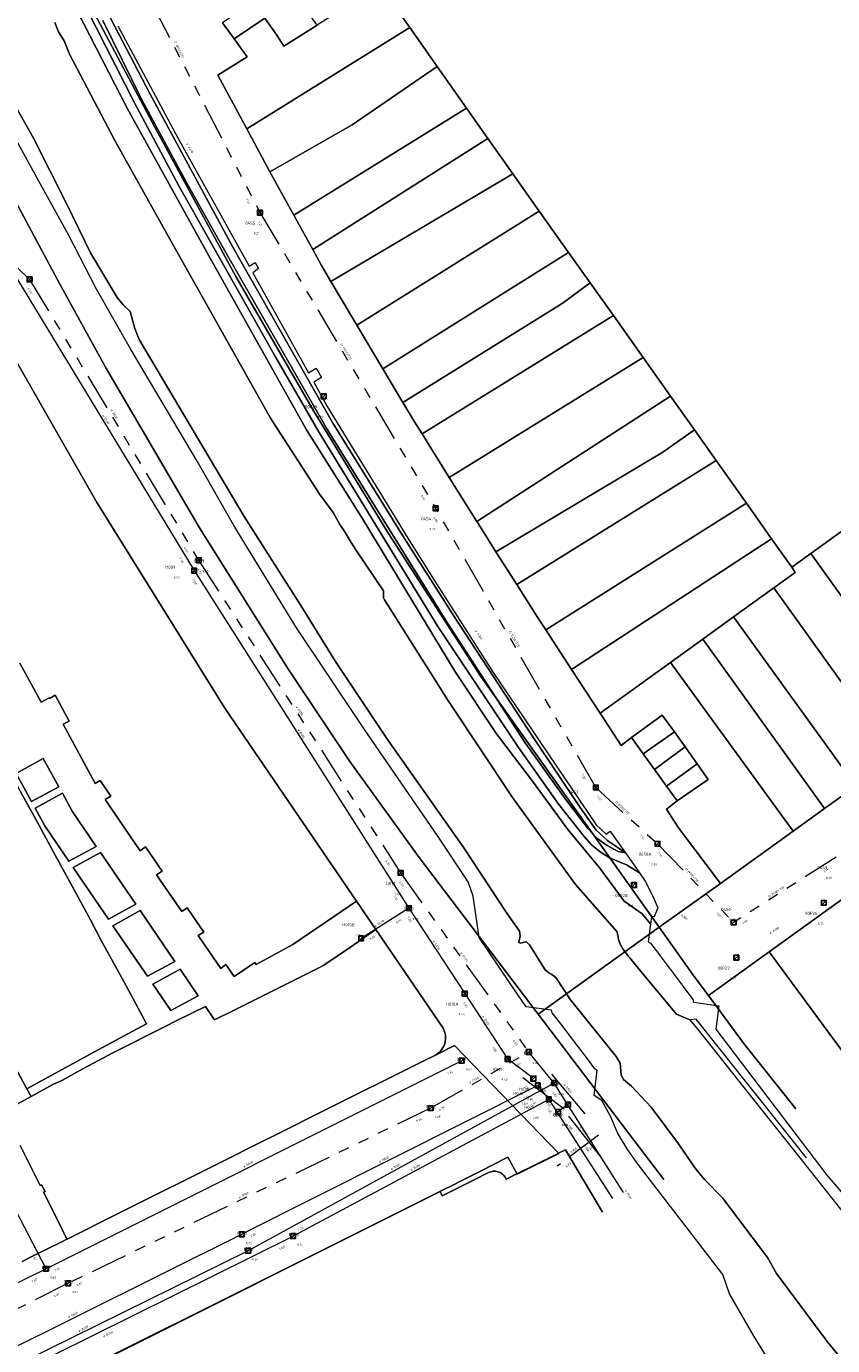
# Model space of a CAD drawing. Header units: metres. Extents: x 163628 to 167855, y 402678 to 405435.
# Tile 214 of 256: x 165306 to 165438, y 403200 to 403415. Entities that reach past the tile are written whole.
import ezdxf

# ---------------------------------------------------------------- set-up
doc = ezdxf.new("R2010")
doc.units = ezdxf.units.M
doc.linetypes.add('X-CA190022.004-UO-WHM_Riolering gemeente_NLCS_v0.2$0$RI-GWA', pattern=[18.45, 6, -1.8, 1.75, -1.8, 1.75, -1.8, 1.75, -1.8])
doc.layers.get('0').update_dxf_attribs({"lineweight": 25})
for name, color, linetype, lineweight in [('X-CA190022.004-UO-BGT_Ondergrond$0$GE_317_WGDVoetpad_Vlak_GEM', 253, 'Continuous', 9), ('X-CA190022.004-UO-BGT_Ondergrond$0$GE_366_OWGBerm_groenvoorziening_Vlak_GEM', 253, 'Continuous', 9), ('X-CA190022.004-UO-BGT_Ondergrond$0$GE_367_OWGBerm_groenvoorziening_grasenk_GEM', 253, 'Continuous', 9), ('X-CA190022.004-UO-BGT_Ondergrond$0$GE_504_WTDWaterloop_sloot_Vlak_GEM', 253, 'Continuous', 9), ('X-CA190022.004-UO-BGT_Ondergrond$0$GE_541_OWTOever_slootkant_Vlak_GEM', 253, 'Continuous', 9), ('X-CA190022.004-UO-KAD_Percelen$0$B-WE-KG-GRENS_PERCEEL-GV', 150, 'Continuous', 9), ('X-CA190022.004-UO-WHM_Riolering gemeente_NLCS_v0.2$0$B-WE-RI-BOB-T18', 214, 'Continuous', 15), ('X-CA190022.004-UO-WHM_Riolering gemeente_NLCS_v0.2$0$B-WE-RI-DIAMETER-T18', 214, 'Continuous', 15), ('X-CA190022.004-UO-WHM_Riolering gemeente_NLCS_v0.2$0$B-WE-RI-GWA_TRANSPORTLEIDING-G', 214, 'X-CA190022.004-UO-WHM_Riolering gemeente_NLCS_v0.2$0$RI-GWA', 15), ('X-CA190022.004-UO-WHM_Riolering gemeente_NLCS_v0.2$0$B-WE-RI-HWA_TRANSPORTLEIDING-G', 214, 'X-CA190022.004-UO-WHM_Riolering gemeente_NLCS_v0.2$0$1-200 HEMELWATER', 15), ('X-CA190022.004-UO-WHM_Riolering gemeente_NLCS_v0.2$0$B-WE-RI-PUT-S', 214, 'Continuous', 15), ('X-CA190022.004-UO-WHM_Riolering gemeente_NLCS_v0.2$0$B-WE-RI-PUTDEKSELHOOGTE-T18', 214, 'Continuous', 15), ('X-CA190022.004-UO-WHM_Riolering gemeente_NLCS_v0.2$0$B-WE-RI-PUTNUMMER-T25', 214, 'Continuous', 15), ('X-CA190022.004-UO-WHM_Riolering gemeente_NLCS_v0.2$0$B-WE-RI-VWA_TRANSPORTLEIDING-G', 214, 'X-CA190022.004-UO-WHM_Riolering gemeente_NLCS_v0.2$0$1-200 VUILWATER', 15)]:
    doc.layers.add(name, color=color, linetype=linetype, lineweight=lineweight)
doc.styles.add('X-CA190022.004-UO-WHM_Riolering gemeente_NLCS_v0.2$0$NLCS-ISO', font='NLCS-ISO.ttf')
doc.styles.add('X-CA190022.004-UO-WHM_Riolering gemeente_NLCS_v0.2$0$NLCS-ISO-M200-T18', font='NLCS-ISO.ttf', dxfattribs={"height": 0.36})
doc.styles.add('X-CA190022.004-UO-WHM_Riolering gemeente_NLCS_v0.2$0$NLCS-ISO-M200-T25', font='NLCS-ISO.ttf', dxfattribs={"height": 0.5})
doc.linetypes.add('X-CA190022.004-UO-WHM_Riolering gemeente_NLCS_v0.2$0$1-200 HEMELWATER', pattern='A,1.5,-0.6,["HWA",X-CA190022.004-UO-WHM_Riolering gemeente_NLCS_v0.2$0$NLCS-ISO,S=0.24,R=0,X=-0.5,Y=-0.12],-0.3', length=2.4)
doc.linetypes.add('X-CA190022.004-UO-WHM_Riolering gemeente_NLCS_v0.2$0$1-200 VUILWATER', pattern='A,1.5,-0.6,["DWA",X-CA190022.004-UO-WHM_Riolering gemeente_NLCS_v0.2$0$NLCS-ISO,S=0.24,R=0,X=-0.5,Y=-0.12],-0.3', length=2.4)

# ---------------------------------------------------------------- blocks, each defined once
blk = doc.blocks.new('X-CA190022.004-UO-WHM_Riolering gemeente_NLCS_v0.2$0$B-SRI-PUT_BETON-SO')
blk.add_line((-1.4, -1.4), (1.4, 1.4))
at = {"lineweight": -3, "flags": 128}
blk.add_lwpolyline([(2, -2), (2, 2), (-2, 2), (-2, -2)], close=True, dxfattribs=at)
at = {"lineweight": -3}
blk.add_circle((0, 0), 2, dxfattribs=at)

msp = doc.modelspace()

# ---------------------------------------------------------------- linework, layer by layer
at = {"layer": 'X-CA190022.004-UO-BGT_Ondergrond$0$GE_317_WGDVoetpad_Vlak_GEM', "flags": 128}
msp.add_lwpolyline([(165318.633, 403415.925), (165324.946, 403403.099), (165332.313, 403389.484), (165338.55, 403378.314), (165355.109, 403349.377), (165374.603, 403318.016), (165387.561, 403298.048), (165394.125, 403288.838), (165397.838, 403283.998), (165399.267, 403282.514), (165400.914, 403281.277), (165402.737, 403280.318), (165403.93, 403280.075), (165404.062, 403279.887), (165404.194, 403279.699), (165406.191, 403276.839), (165404.1, 403278.147), (165401.319, 403279.269), (165399.778, 403280.236), (165398.382, 403281.401), (165397.156, 403282.744), (165393.03, 403287.972), (165386.451, 403297.273), (165373.278, 403317.024), (165353.943, 403348.688), (165346.864, 403360.952), (165331.098, 403388.815), (165323.835, 403402.374), (165311.174, 403427.345)], dxfattribs=at)
at = {"layer": 'X-CA190022.004-UO-BGT_Ondergrond$0$GE_366_OWGBerm_groenvoorziening_Vlak_GEM', "flags": 128}
for points in [[(165355.258, 403352.916), (165368.416, 403331.45), (165372.685, 403324.591), (165382.246, 403309.663), (165399.142, 403284.685), (165400.772, 403283.155), (165401.425, 403283.66), (165402.676, 403281.866), (165403.93, 403280.075), (165401.041, 403282.038), (165400.228, 403282.795), (165400.196, 403282.825), (165399.148, 403283.801), (165396.507, 403287.522), (165388.799, 403299.054), (165375.964, 403318.641), (165367.872, 403331.408), (165356.128, 403350.34), (165339.86, 403378.937), (165326.338, 403403.885), (165313.445, 403428.731)], [(165321.098, 403415.04), (165325.628, 403406.607), (165330.853, 403396.756), (165342.502, 403375.831), (165343.483, 403376.409), (165343.76, 403375.92), (165344.038, 403375.43), (165343.115, 403374.73), (165352.197, 403358.416), (165353.426, 403359.191), (165353.876, 403358.426), (165354.327, 403357.661), (165353.044, 403356.894), (165355.258, 403352.916)]]:
    msp.add_lwpolyline(points, dxfattribs=at)
at = {"layer": 'X-CA190022.004-UO-BGT_Ondergrond$0$GE_367_OWGBerm_groenvoorziening_grasenk_GEM', "flags": 128}
for points in [[(165313.445, 403428.731), (165326.338, 403403.885), (165339.86, 403378.937), (165356.128, 403350.34), (165367.872, 403331.408), (165375.964, 403318.641), (165388.799, 403299.054), (165396.507, 403287.522), (165399.148, 403283.801), (165400.196, 403282.825), (165400.228, 403282.795), (165401.041, 403282.038), (165403.93, 403280.075), (165402.737, 403280.318), (165400.914, 403281.277), (165399.267, 403282.514), (165397.838, 403283.998), (165394.125, 403288.838), (165387.561, 403298.048), (165374.603, 403318.016), (165355.109, 403349.377), (165338.55, 403378.314), (165332.313, 403389.484), (165324.946, 403403.099), (165318.633, 403415.925)], [(165311.174, 403427.345), (165323.835, 403402.374), (165331.098, 403388.815), (165346.864, 403360.952), (165353.943, 403348.688), (165373.278, 403317.024), (165386.451, 403297.273), (165393.03, 403287.972), (165397.156, 403282.744), (165398.382, 403281.401), (165399.778, 403280.236), (165401.319, 403279.269), (165404.1, 403278.147), (165406.191, 403276.839), (165407.14, 403275.48), (165408.45, 403272.92), (165409.178, 403271.123), (165408.581, 403269.68), (165408.15, 403269.73), (165407.997, 403268.487), (165406.622, 403270.124), (165403.695, 403272.215), (165399.748, 403277.582), (165394.525, 403283.881), (165388.57, 403291.998), (165382.892, 403299.521), (165376.09, 403309.734), (165360.98, 403334.713), (165351.893, 403349.111), (165335.922, 403377.525), (165322.663, 403401.48), (165314.513, 403417.364)]]:
    msp.add_lwpolyline(points, dxfattribs=at)
at = {"layer": 'X-CA190022.004-UO-BGT_Ondergrond$0$GE_504_WTDWaterloop_sloot_Vlak_GEM', "flags": 128}
for points in [[(165310.808, 403415.569), (165311.428, 403414.086), (165312.304, 403412.607), (165313.231, 403410.301), (165320.597, 403396.347), (165329.238, 403380.858), (165345.972, 403351.004), (165354.07, 403338.566), (165356.215, 403335.635), (165357.299, 403333.648), (165358.002, 403332.647), (165359.134, 403330.756), (165359.933, 403329.523), (165364.46, 403322.825), (165364.453, 403321.688), (165364.579, 403321.365), (165374.955, 403304.993), (165385.47, 403289.149), (165395.743, 403274.952), (165402.506, 403267.276), (165402.665, 403266.684), (165402.77, 403265.981), (165403.051, 403265.202), (165403.506, 403264.425), (165404.344, 403263.253), (165404.604, 403262.94), (165406.273, 403260.929), (165410.266, 403256.12), (165411.966, 403254.073), (165412.222, 403253.765), (165414.438, 403252.825), (165415.746, 403251.253), (165418.697, 403247.521), (165422.999, 403242.077), (165432.787, 403229.78), (165442.1, 403218.037)], [(165440.961, 403195.317), (165436.828, 403200.347), (165428.561, 403211.476), (165427.095, 403214.082), (165419.758, 403223.788), (165416.828, 403226.81), (165415.284, 403228.656), (165412.541, 403232.63), (165408.101, 403238.593), (165404.872, 403242.041), (165403.583, 403243.126), (165403.201, 403243.84), (165403.061, 403245.775), (165402.404, 403246.855), (165394.924, 403256.109), (165392.545, 403259.759), (165391.905, 403260.236), (165391.447, 403260.441), (165390.79, 403260.992), (165388.244, 403265.089), (165387.724, 403265.555), (165386.73, 403265.375), (165386.537, 403265.448), (165386.73, 403266.538), (165386.639, 403267.343), (165384.571, 403270.234), (165377.566, 403280.895), (165365.062, 403298.588), (165356.502, 403311.466), (165351.242, 403320.037), (165341.703, 403334.957), (165324.561, 403363.839), (165323.873, 403365.65), (165323.076, 403368.411), (165321.952, 403369.492), (165320.965, 403370.7), (165316.636, 403377.979), (165312.722, 403386.075), (165307.303, 403396.726), (165302.98, 403404.431)]]:
    msp.add_lwpolyline(points, dxfattribs=at)
at = {"layer": 'X-CA190022.004-UO-BGT_Ondergrond$0$GE_541_OWTOever_slootkant_Vlak_GEM', "flags": 128}
for points in [[(165314.513, 403417.364), (165322.663, 403401.48), (165335.922, 403377.525), (165351.893, 403349.111), (165360.98, 403334.713), (165376.09, 403309.734), (165382.892, 403299.521), (165388.57, 403291.998), (165394.525, 403283.881), (165399.748, 403277.582), (165403.695, 403272.215), (165406.622, 403270.124), (165407.997, 403268.487), (165407.64, 403265.58), (165408.02, 403265.35), (165409.458, 403263.435), (165409.584, 403263.267), (165413.322, 403258.288), (165414.92, 403256.16), (165415, 403255.72), (165419.17, 403255.14), (165418.66, 403251.3), (165436.791, 403227.48), (165454.001, 403207.46)], [(165433.448, 403230.314), (165415.476, 403252.963), (165414.438, 403252.825), (165412.222, 403253.765), (165411.966, 403254.073), (165410.266, 403256.12), (165406.273, 403260.929), (165404.604, 403262.94), (165404.344, 403263.253), (165403.506, 403264.425), (165403.051, 403265.202), (165402.77, 403265.981), (165402.665, 403266.684), (165402.506, 403267.276), (165395.743, 403274.952), (165385.47, 403289.149), (165374.955, 403304.993), (165364.579, 403321.365), (165364.453, 403321.688), (165364.46, 403322.825), (165359.933, 403329.523), (165359.134, 403330.756), (165358.002, 403332.647), (165357.299, 403333.648), (165356.215, 403335.635), (165354.07, 403338.566), (165345.972, 403351.004), (165329.238, 403380.858), (165320.597, 403396.347), (165313.231, 403410.301), (165312.304, 403412.607), (165311.428, 403414.086), (165310.808, 403415.569)], [(165302.98, 403404.431), (165307.303, 403396.726), (165312.722, 403386.075), (165316.636, 403377.979), (165320.965, 403370.7), (165321.952, 403369.492), (165323.076, 403368.411), (165323.873, 403365.65), (165324.561, 403363.839), (165341.703, 403334.957), (165351.242, 403320.037), (165356.502, 403311.466), (165365.062, 403298.588), (165377.566, 403280.895), (165384.571, 403270.234), (165386.639, 403267.343), (165386.73, 403266.538), (165386.537, 403265.448), (165386.73, 403265.375), (165387.724, 403265.555), (165388.244, 403265.089), (165390.79, 403260.992), (165391.447, 403260.441), (165391.905, 403260.236), (165392.545, 403259.759), (165394.924, 403256.109), (165402.404, 403246.855), (165403.061, 403245.775), (165403.201, 403243.84), (165403.583, 403243.126), (165404.872, 403242.041), (165408.101, 403238.593), (165412.541, 403232.63), (165415.284, 403228.656), (165416.828, 403226.81), (165419.758, 403223.788), (165427.095, 403214.082), (165428.561, 403211.476), (165436.828, 403200.347), (165440.961, 403195.317)], [(165429.217, 403194.216), (165424.921, 403201.163), (165420.863, 403208.138), (165419.815, 403211.312), (165405.846, 403229.469), (165404.197, 403231.825), (165402.615, 403234.405), (165401.519, 403237.004), (165400.072, 403239.684), (165398.805, 403240.5), (165399.303, 403244.66), (165398.94, 403244.87), (165397.857, 403246.286), (165393.343, 403252.188), (165391.95, 403254.01), (165391.85, 403254.43), (165387.687, 403254.95), (165385.008, 403258.917), (165380.027, 403266.292), (165379.064, 403273.008), (165378.272, 403275.377), (165373.318, 403282.818), (165361.452, 403300.084), (165350.25, 403316.795), (165340.154, 403333.252), (165334.043, 403344.013), (165323.154, 403362.336), (165317.626, 403372.079), (165313.055, 403380.958), (165307.904, 403390.177), (165302.274, 403400.509)]]:
    msp.add_lwpolyline(points, dxfattribs=at)
at = {"layer": 'X-CA190022.004-UO-KAD_Percelen$0$B-WE-KG-GRENS_PERCEEL-GV', "flags": 128}
for points in [[(165328.8, 403428.55), (165333.67, 403432.16), (165335.658, 403429.387), (165337.645, 403426.615), (165339.471, 403424.067), (165341.224, 403421.621), (165343.177, 403418.897), (165345.047, 403416.289), (165347.039, 403413.509), (165348.168, 403411.713), (165353.599, 403415.131), (165332.677, 403444.303), (165325.099, 403434.549), (165324.529, 403433.222), (165324.532, 403432.567), (165324.689, 403431.888), (165327.151, 403427.034)], [(165342.141, 403398.226), (165368.713, 403414.778), (165364.299, 403421.045), (165359.035, 403417.103), (165358.367, 403418.131), (165353.599, 403415.131), (165348.168, 403411.713), (165347.039, 403413.509), (165345.047, 403416.289), (165340.089, 403412.899), (165342.18, 403410), (165337.418, 403407.019)], [(165343.177, 403418.897), (165338.19, 403415.531), (165340.089, 403412.899), (165345.047, 403416.289)], [(165342.141, 403398.226), (165345.893, 403391.243), (165359.344, 403398.913), (165373.185, 403408.429), (165368.713, 403414.778)], [(165345.893, 403391.243), (165349.809, 403384.131), (165377.972, 403401.632), (165373.185, 403408.429), (165359.344, 403398.913)], [(165377.972, 403401.632), (165349.809, 403384.131), (165352.879, 403378.557), (165381.477, 403396.656)], [(165381.477, 403396.656), (165352.879, 403378.557), (165354.31, 403375.957), (165355.858, 403373.325), (165385.562, 403390.869), (165384.233, 403392.744)], [(165385.562, 403390.869), (165355.858, 403373.325), (165359.039, 403367.915), (165360.064, 403366.2), (165389.858, 403384.81)], [(165389.858, 403384.81), (165360.064, 403366.2), (165364.324, 403359.074), (165394.646, 403378.057)], [(165394.646, 403378.057), (165364.324, 403359.074), (165367.596, 403353.6), (165393.565, 403369.74), (165398.154, 403373.11)], [(165398.154, 403373.11), (165393.565, 403369.74), (165367.596, 403353.6), (165369.486, 403350.439), (165370.721, 403348.462), (165401.946, 403367.761)], [(165401.946, 403367.761), (165370.721, 403348.462), (165375.17, 403341.344), (165406.786, 403360.935)], [(165406.786, 403360.935), (165375.17, 403341.344), (165379.657, 403334.164), (165411.274, 403354.605)], [(165415.162, 403349.121), (165411.274, 403354.605), (165379.657, 403334.164), (165380.234, 403333.24), (165382.785, 403329.215), (165410.024, 403345.495)], [(165418.706, 403344.123), (165415.162, 403349.121), (165410.024, 403345.495), (165382.785, 403329.215), (165386.174, 403323.869)], [(165418.706, 403344.123), (165386.174, 403323.869), (165389.814, 403318.125), (165390.902, 403316.472), (165423.636, 403337.17)], [(165423.636, 403337.17), (165390.902, 403316.472), (165395.108, 403310.038), (165427.759, 403331.355)], [(165431.042, 403326.724), (165427.759, 403331.355), (165395.108, 403310.038), (165399.794, 403302.871), (165411.289, 403311.176), (165416.561, 403314.986), (165421.562, 403318.599), (165428.098, 403323.322), (165431.592, 403325.846)], [(165454.609, 403300.415), (165459.594, 403304.012), (165439.059, 403332.503), (165434.142, 403328.958)], [(165434.142, 403328.958), (165431.042, 403326.724), (165431.592, 403325.846), (165428.098, 403323.322), (165447.996, 403295.642), (165454.609, 403300.415)], [(165428.098, 403323.322), (165421.562, 403318.599), (165441.489, 403290.954), (165443.216, 403292.193), (165447.996, 403295.642)], [(165421.562, 403318.599), (165416.561, 403314.986), (165436.403, 403287.307), (165441.489, 403290.954)], [(165416.561, 403314.986), (165411.289, 403311.176), (165431.261, 403283.62), (165436.403, 403287.307)], [(165431.261, 403283.62), (165411.289, 403311.176), (165399.794, 403302.871), (165403.229, 403297.617), (165404.904, 403298.918), (165409.926, 403302.581), (165411.892, 403299.828), (165413.635, 403297.387), (165415.61, 403294.621), (165417.417, 403292.091), (165412.347, 403288.601), (165410.608, 403287.237), (165412.58, 403284.181), (165419.4, 403275.114)], [(165404.904, 403298.918), (165406.82, 403296.262), (165411.892, 403299.828), (165409.926, 403302.581)], [(165408.672, 403293.696), (165413.635, 403297.387), (165411.892, 403299.828), (165406.82, 403296.262)], [(165413.635, 403297.387), (165408.672, 403293.696), (165410.624, 403290.99), (165415.61, 403294.621)], [(165304.493, 403293.037), (165306.997, 403288.487), (165311.442, 403290.881), (165308.92, 403295.487)], [(165306.997, 403288.487), (165304.493, 403293.037), (165308.92, 403295.487), (165311.442, 403290.881)], [(165415.61, 403294.621), (165410.624, 403290.99), (165412.347, 403288.601), (165417.417, 403292.091)], [(165306.239, 403241.61), (165316.593, 403247.224), (165323.421, 403250.928), (165325.776, 403252.204), (165323.979, 403255.55), (165322.041, 403259.102), (165318.384, 403265.804), (165316.609, 403269.141), (165312.966, 403275.839), (165311.162, 403279.141), (165307.54, 403285.842), (165305.61, 403289.409), (165303.786, 403292.75), (165301.448, 403291.472), (165294.612, 403287.772), (165284.245, 403282.152)], [(165309.155, 403284.506), (165307.587, 403287.402), (165312.047, 403289.81), (165313.627, 403286.904), (165317.563, 403281.149), (165313.104, 403278.735)], [(165307.587, 403287.402), (165309.155, 403284.506), (165313.104, 403278.735), (165317.563, 403281.149), (165313.627, 403286.904), (165312.047, 403289.81)], [(165313.79, 403277.703), (165318.248, 403280.135), (165324.026, 403271.716), (165319.56, 403269.285)], [(165313.79, 403277.703), (165319.56, 403269.285), (165324.026, 403271.716), (165318.248, 403280.135)], [(165320.267, 403268.203), (165324.715, 403270.701), (165330.411, 403262.377), (165325.921, 403259.96)], [(165320.267, 403268.203), (165325.921, 403259.96), (165330.411, 403262.377), (165324.715, 403270.701)], [(165329.744, 403254.346), (165326.781, 403258.689), (165331.266, 403261.113), (165334.2, 403256.757)], [(165326.781, 403258.689), (165329.744, 403254.346), (165334.2, 403256.757), (165331.266, 403261.113)], [(165373.658, 403224.836), (165374.001, 403224.137), (165375.445, 403224.859), (165379.105, 403226.699), (165381.588, 403227.932), (165381.948, 403228.066), (165382.325, 403228.133), (165382.709, 403228.132), (165383.086, 403228.062), (165383.445, 403227.925), (165383.773, 403227.726), (165384.06, 403227.471), (165384.297, 403227.169), (165384.476, 403226.83), (165386.202, 403227.695), (165386.164, 403227.767), (165384.747, 403230.43), (165380.241, 403228.17), (165377.011, 403226.53), (165376.071, 403226.06), (165373.711, 403224.881), (165373.651, 403224.851)], [(165386.202, 403227.695), (165386.231, 403227.64), (165393.061, 403231.06), (165393.015, 403231.107), (165392.376, 403230.788)], [(165259.745, 403157.199), (165255.826, 403165.019), (165255.502, 403165.713), (165373.658, 403224.836), (165373.651, 403224.851), (165338.391, 403207.24), (165303.121, 403189.67), (165294.21, 403185.24), (165253.301, 403164.88), (165257.706, 403156.112), (165258.329, 403154.872), (165258.262, 403155.158), (165258.257, 403155.509), (165258.327, 403155.853), (165258.468, 403156.174), (165258.675, 403156.458), (165258.937, 403156.691), (165259.243, 403156.863)]]:
    msp.add_lwpolyline(points, close=True, dxfattribs=at)
for points in [[(165289.849, 403415.131), (165290.437, 403413.971), (165298.035, 403398.976), (165304.929, 403385.422), (165311.594, 403373.014), (165319.072, 403359.358), (165334.389, 403333.106), (165348.945, 403310.015), (165358.956, 403294.981), (165370.229, 403279.339), (165389.646, 403253.78), (165409.439, 403267.972), (165380.324, 403308.883), (165365.125, 403332.382), (165352.931, 403352.321), (165340.316, 403374.163), (165327.179, 403398.389), (165315.853, 403419.769)], [(165315.853, 403419.769), (165327.179, 403398.389), (165340.316, 403374.163), (165352.931, 403352.321), (165365.125, 403332.382), (165380.324, 403308.883), (165409.439, 403267.972), (165419.4, 403275.114), (165412.58, 403284.181), (165410.608, 403287.237), (165412.347, 403288.601), (165410.624, 403290.99), (165408.672, 403293.696), (165406.82, 403296.262), (165404.904, 403298.918), (165403.229, 403297.617), (165399.794, 403302.871), (165395.108, 403310.038), (165390.902, 403316.472), (165389.814, 403318.125), (165386.174, 403323.869), (165382.785, 403329.215), (165380.234, 403333.24), (165379.657, 403334.164), (165375.17, 403341.344), (165370.721, 403348.462), (165369.486, 403350.439), (165367.596, 403353.6), (165364.324, 403359.074), (165360.064, 403366.2), (165359.039, 403367.915), (165355.858, 403373.325), (165354.31, 403375.957), (165352.879, 403378.557), (165349.809, 403384.131), (165345.893, 403391.243), (165342.141, 403398.226), (165337.418, 403407.019), (165342.18, 403410), (165340.089, 403412.899), (165338.19, 403415.531)], [(165364.299, 403421.045), (165368.713, 403414.778), (165373.185, 403408.429), (165377.972, 403401.632), (165381.477, 403396.656), (165384.233, 403392.744), (165385.562, 403390.869), (165389.858, 403384.81), (165394.646, 403378.057), (165398.154, 403373.11), (165401.946, 403367.761), (165406.786, 403360.935), (165411.274, 403354.605), (165415.162, 403349.121), (165418.706, 403344.123), (165423.636, 403337.17), (165427.759, 403331.355), (165431.042, 403326.724), (165434.142, 403328.958), (165439.059, 403332.503)], [(165410.166, 403226.783), (165406.512, 403231.58), (165389.646, 403253.78), (165370.229, 403279.339), (165358.956, 403294.981), (165348.945, 403310.015), (165334.389, 403333.106), (165319.072, 403359.358), (165311.594, 403373.014), (165304.929, 403385.422)], [(165299.113, 403369.658), (165317.591, 403337.366), (165338.547, 403303.7), (165360.024, 403272.225), (165360.037, 403272.206), (165363.2, 403267.582), (165374.156, 403251.502), (165374.356, 403251.079), (165374.493, 403250.632), (165374.563, 403250.17), (165374.565, 403249.702), (165374.498, 403249.239), (165374.365, 403248.791), (165374.167, 403248.367), (165373.91, 403247.976), (165373.599, 403247.627), (165373.036, 403247.156), (165376.011, 403248.65), (165393.015, 403231.107)], [(165305.1, 403311.066), (165308.572, 403304.687), (165309.864, 403305.375), (165309.918, 403305.27), (165310.845, 403305.846), (165313.132, 403301.596), (165312.145, 403301.098), (165317.404, 403291.427), (165318.187, 403291.916), (165319.941, 403289.357), (165318.996, 403288.81), (165324.747, 403280.404), (165325.621, 403281.055), (165328.333, 403277.082), (165327.422, 403276.506), (165331.523, 403270.519), (165332.4, 403271.149), (165335.101, 403267.17), (165334.196, 403266.632), (165337.877, 403261.217), (165338.73, 403261.854), (165340.072, 403259.895), (165343.443, 403262.203), (165343.637, 403261.854), (165349.642, 403265.146), (165350.83, 403265.963), (165360.024, 403272.225), (165338.547, 403303.7), (165317.591, 403337.366), (165299.113, 403369.658)], [(165305.61, 403289.409), (165307.54, 403285.842), (165311.162, 403279.141), (165312.966, 403275.839), (165316.609, 403269.141), (165318.384, 403265.804), (165322.041, 403259.102), (165323.979, 403255.55), (165325.776, 403252.204), (165323.421, 403250.928), (165316.593, 403247.224), (165306.239, 403241.61), (165306.932, 403240.332), (165310.504, 403242.279), (165312.038, 403243.024), (165315.394, 403244.828), (165320.389, 403247.543), (165328.937, 403251.827), (165330.619, 403252.68), (165335.366, 403255.047), (165336.861, 403252.83), (165340.078, 403254.445), (165348.681, 403258.706), (165353.644, 403261.22), (165354.69, 403261.744), (165359.047, 403264.702), (165363.2, 403267.582), (165360.037, 403272.206), (165360.024, 403272.225), (165350.83, 403265.963), (165349.642, 403265.146), (165343.637, 403261.854), (165343.443, 403262.203), (165340.072, 403259.895), (165338.73, 403261.854), (165337.877, 403261.217), (165334.196, 403266.632), (165335.101, 403267.17), (165332.4, 403271.149), (165331.523, 403270.519), (165327.422, 403276.506), (165328.333, 403277.082), (165325.621, 403281.055), (165324.747, 403280.404), (165318.996, 403288.81), (165319.941, 403289.357), (165318.187, 403291.916), (165317.404, 403291.427), (165312.145, 403301.098), (165313.132, 403301.596), (165310.845, 403305.846), (165309.918, 403305.27), (165309.864, 403305.375), (165308.572, 403304.687), (165305.1, 403311.066)], [(165441.489, 403290.954), (165436.403, 403287.307), (165431.261, 403283.62), (165419.4, 403275.114), (165409.439, 403267.972), (165415.15, 403259.947), (165417.449, 403256.82), (165427.351, 403263.949), (165439.79, 403272.9)], [(165304.056, 403238.764), (165306.932, 403240.332), (165306.239, 403241.61), (165284.245, 403282.152)], [(165461.055, 403253.956), (165439.79, 403272.9), (165427.351, 403263.949), (165441.317, 403244.946), (165442.584, 403244.093)], [(165305.147, 403232.321), (165308.427, 403225.79), (165308.624, 403225.952), (165309.229, 403224.864), (165308.969, 403224.731), (165311.496, 403219.682), (165312.788, 403217.059), (165312.813, 403217.071), (165320.831, 403221.08), (165339.151, 403230.24), (165343.131, 403232.21), (165347.96, 403234.64), (165353.681, 403237.5), (165371.111, 403246.19), (165373.036, 403247.156), (165373.599, 403247.627), (165373.91, 403247.976), (165374.167, 403248.367), (165374.365, 403248.791), (165374.498, 403249.239), (165374.565, 403249.702), (165374.563, 403250.17), (165374.493, 403250.632), (165374.356, 403251.079), (165374.156, 403251.502), (165363.2, 403267.582), (165359.047, 403264.702), (165354.69, 403261.744), (165353.644, 403261.22), (165348.681, 403258.706), (165340.078, 403254.445), (165336.861, 403252.83), (165335.366, 403255.047), (165330.619, 403252.68), (165328.937, 403251.827), (165320.389, 403247.543), (165315.394, 403244.828), (165312.038, 403243.024), (165310.504, 403242.279), (165306.932, 403240.332), (165304.056, 403238.764)], [(165431.736, 403238.3), (165423.153, 403249.065), (165417.449, 403256.82), (165415.15, 403259.947), (165409.439, 403267.972), (165389.646, 403253.78), (165406.512, 403231.58), (165410.166, 403226.783)], [(165427.351, 403263.949), (165417.449, 403256.82), (165423.153, 403249.065), (165431.736, 403238.3)], [(165442.584, 403244.093), (165441.317, 403244.946), (165427.351, 403263.949)], [(165303.121, 403189.67), (165338.391, 403207.24), (165373.651, 403224.851), (165373.711, 403224.881), (165376.071, 403226.06), (165377.011, 403226.53), (165380.241, 403228.17), (165384.747, 403230.43), (165386.164, 403227.767), (165386.202, 403227.695), (165392.376, 403230.788), (165393.015, 403231.107), (165376.011, 403248.65), (165373.036, 403247.156), (165371.111, 403246.19), (165353.681, 403237.5), (165347.96, 403234.64), (165343.131, 403232.21), (165339.151, 403230.24), (165320.831, 403221.08), (165312.813, 403217.071), (165312.788, 403217.059), (165311.971, 403216.65), (165307.081, 403214.22), (165305.504, 403213.43)], [(165305.504, 403213.43), (165307.081, 403214.22), (165311.971, 403216.65), (165312.788, 403217.059), (165311.496, 403219.682), (165308.969, 403224.731), (165309.229, 403224.864), (165308.624, 403225.952), (165308.427, 403225.79), (165305.147, 403232.321)], [(165393.061, 403231.06), (165386.231, 403227.64), (165386.202, 403227.695), (165384.476, 403226.83), (165384.297, 403227.169), (165384.06, 403227.471), (165383.773, 403227.726), (165383.445, 403227.925), (165383.086, 403228.062), (165382.709, 403228.132), (165382.325, 403228.133), (165381.948, 403228.066), (165381.588, 403227.932), (165379.105, 403226.699), (165375.445, 403224.859), (165374.001, 403224.137), (165373.658, 403224.836), (165255.502, 403165.713)], [(165400.162, 403221.441), (165394.128, 403231.662), (165393.015, 403231.107), (165393.061, 403231.06)], [(165393.015, 403231.107), (165394.128, 403231.662), (165400.162, 403221.441)]]:
    msp.add_lwpolyline(points, dxfattribs=at)
at = {"layer": 'X-CA190022.004-UO-WHM_Riolering gemeente_NLCS_v0.2$0$B-WE-RI-GWA_TRANSPORTLEIDING-G'}
for p, q in [((165318.288, 403434.88), (165344.272, 403384.576)), ((165306.688, 403373.664), (165287.232, 403392.416)), ((165344.272, 403384.576), (165372.96, 403336.32)), ((165306.688, 403373.664), (165334.272, 403327.84)), ((165399.072, 403290.752), (165372.96, 403336.32)), ((165334.272, 403327.84), (165367.216, 403276.832)), ((165399.072, 403290.752), (165409.136, 403281.568)), ((165409.136, 403281.568), (165421.568, 403268.736)), ((165438.304, 403279.392), (165421.568, 403268.736)), ((165367.216, 403276.832), (165388.128, 403247.584)), ((165372.128, 403238.432), (165388.128, 403247.584)), ((165394.528, 403239.008), (165392.928, 403237.824)), ((165372.128, 403238.432), (165312.976, 403209.856)), ((165399.536, 403234.016), (165392.784, 403228.949)), ((165312.976, 403209.856), (165254.256, 403180.416))]:
    msp.add_line(p, q, dxfattribs=at)
at = {"layer": 'X-CA190022.004-UO-WHM_Riolering gemeente_NLCS_v0.2$0$B-WE-RI-HWA_TRANSPORTLEIDING-G'}
for p, q in [((165304.736, 403373.632), (165333.536, 403326.144)), ((165333.536, 403326.144), (165368.56, 403271.072)), ((165368.56, 403271.072), (165360.784, 403266.144)), ((165368.56, 403271.072), (165377.696, 403257.12)), ((165377.696, 403257.12), (165384.688, 403246.464)), ((165377.2, 403246.176), (165309.376, 403212.224)), ((165388.896, 403243.264), (165384.688, 403246.464)), ((165393.888, 403238.272), (165387.164, 403243.375)), ((165389.616, 403242.144), (165341.312, 403217.856)), ((165389.616, 403242.144), (165391.408, 403239.872)), ((165309.376, 403212.224), (165294.56, 403240.448)), ((165391.408, 403239.872), (165349.696, 403217.568)), ((165391.408, 403239.872), (165401.779, 403223.712)), ((165394.608, 403237.12), (165399.856, 403230.509)), ((165288.096, 403191.424), (165341.312, 403217.856)), ((165289.856, 403187.904), (165349.696, 403217.568)), ((165309.376, 403212.224), (165250.864, 403183.456))]:
    msp.add_line(p, q, dxfattribs=at)
at = {"layer": 'X-CA190022.004-UO-WHM_Riolering gemeente_NLCS_v0.2$0$B-WE-RI-VWA_TRANSPORTLEIDING-G'}
for p, q in [((165392.304, 403242.528), (165388.128, 403247.584)), ((165397.312, 403237.504), (165391.927, 403244.004)), ((165392.304, 403242.528), (165342.368, 403215.168)), ((165403.604, 403224.666), (165392.304, 403242.528)), ((165342.368, 403215.168), (165290.448, 403189.568))]:
    msp.add_line(p, q, dxfattribs=at)

# ---------------------------------------------------------------- block references
at = {"layer": 'X-CA190022.004-UO-WHM_Riolering gemeente_NLCS_v0.2$0$B-WE-RI-PUT-S', "xscale": 0.2, "yscale": 0.2, "zscale": 0.2}
for p in [(165344.272, 403384.576), (165306.688, 403373.664), (165354.688, 403354.592), (165372.96, 403336.32), (165334.272, 403327.84), (165333.536, 403326.144), (165399.072, 403290.752), (165409.136, 403281.568), (165367.216, 403276.832), (165405.296, 403274.848), (165368.56, 403271.072), (165436.288, 403271.936), (165421.568, 403268.736), (165360.784, 403266.144), (165422, 403263.008), (165377.696, 403257.12), (165388.128, 403247.584), (165377.2, 403246.176), (165384.688, 403246.464), (165388.896, 403243.264), (165392.304, 403242.528), (165389.616, 403242.144), (165372.128, 403238.432), (165391.408, 403239.872), (165394.528, 403239.008), (165392.928, 403237.824), (165341.312, 403217.856), (165349.696, 403217.568), (165342.368, 403215.168), (165309.376, 403212.224), (165312.976, 403209.856)]:
    msp.add_blockref('X-CA190022.004-UO-WHM_Riolering gemeente_NLCS_v0.2$0$B-SRI-PUT_BETON-SO', p, dxfattribs=at)

# ---------------------------------------------------------------- texts
at = {"layer": 'X-CA190022.004-UO-WHM_Riolering gemeente_NLCS_v0.2$0$B-WE-RI-BOB-T18', "style": 'X-CA190022.004-UO-WHM_Riolering gemeente_NLCS_v0.2$0$NLCS-ISO-M200-T18'}
for s, rotation, p in [('7.22', 297.3134, (165341.937, 403386.755)), ('7.22', 300.7526, (165343.888, 403383.052)), ('6.40', 301.0542, (165306.316, 403372.15)), ('6.96', 300.7526, (165370.5, 403338.38)), ('6.96', 299.8267, (165372.554, 403334.829)), ('6.50', 301.0542, (165331.807, 403329.867)), ('7.80', 301.2315, (165331.052, 403328.159)), ('7.80', 302.4662, (165333.193, 403324.611)), ('6.50', 302.8607, (165333.954, 403326.309)), ('7.20', 299.8267, (165396.651, 403292.848)), ('7.20', 317.5947, (165399.151, 403289.206)), ('7.14', 317.5947, (165406.163, 403282.81)), ('7.14', 314.0528, (165409.105, 403280.025)), ('6.70', 302.8607, (165364.678, 403278.8)), ('7.14', 32.51, (165436.339, 403276.858)), ('6.59', 305.5598, (165366.956, 403275.305)), ('7.81', 302.4662, (165366.044, 403273.039)), ('8.00', 32.253, (165366.591, 403268.521)), ('7.80', 303.2474, (165368.244, 403269.537)), ('7.09', 314.0528, (165418.677, 403270.142)), ('7.09', 32.51, (165423.079, 403268.394)), ('8.00', 32.253, (165362.297, 403265.808)), ('7.80', 303.297, (165377.375, 403255.607)), ('6.59', 305.5598, (165385.496, 403249.399)), ('7.80', 303.297, (165382.118, 403248.394)), ('6.84', 29.7342, (165386.053, 403245.117)), ('7.85', 26.5961, (165374.972, 403243.885)), ('7.80', 322.7862, (165387.375, 403241.834)), ('6.87', 302.3187, (165391.969, 403241.002)), ('6.85', 29.7342, (165373.631, 403238.02)), ('7.85', 26.6951, (165387.391, 403239.819)), ('7.85', 28.1281, (165388.592, 403238.725)), ('7.80', 322.7862, (165390.818, 403239.223)), ('6.84', 25.7746, (165369.872, 403236.162)), ('7.85', 302.7044, (165391.079, 403238.34)), ('7.85', 308.4179, (165394.43, 403235.575)), ('7.85', 308.4179, (165397.117, 403232.191)), ('8.23', 36.8662, (165397.779, 403231.325)), ('8.23', 36.8662, (165394.324, 403228.73)), ('7.85', 26.6951, (165342.787, 403217.352)), ('7.85', 28.1281, (165350.528, 403218.344)), ('7.85', 26.3552, (165347.481, 403215.233)), ('7.87', 297.6962, (165307.019, 403214.392)), ('7.87', 26.1733, (165307.138, 403209.936)), ('7.85', 26.5961, (165310.856, 403211.73)), ('6.87', 25.7746, (165314.439, 403209.349)), ('6.87', 26.6443, (165310.746, 403207.558))]:
    msp.add_text(s, height=0.36, rotation=rotation, dxfattribs=at).set_placement(p)
at = {"layer": 'X-CA190022.004-UO-WHM_Riolering gemeente_NLCS_v0.2$0$B-WE-RI-DIAMETER-T18', "style": 'X-CA190022.004-UO-WHM_Riolering gemeente_NLCS_v0.2$0$NLCS-ISO-M200-T18'}
for s, rotation, p in [('EI B250/375', 297.3134, (165330.239, 403412.425)), ('ø A300', 298.9949, (165332.242, 403395.773)), ('EI B250/375', 300.7526, (165357.414, 403363.082)), ('ø B600', 301.2315, (165318.535, 403351.476)), ('ø B500', 301.0542, (165319.889, 403352.348)), ('ø A300', 302.4137, (165379.367, 403316.325)), ('EI B250/375', 299.8267, (165384.861, 403316.2)), ('ø B500', 302.8607, (165350.101, 403303.919)), ('ø B600', 302.4662, (165350.413, 403300.184)), ('EI B500/750', 317.5947, (165402.182, 403288.336)), ('EI B500/750', 314.0528, (165413.561, 403277.436)), ('EI B500/750', 32.51, (165427.337, 403272.774)), ('ø B400', 32.253, (165363.088, 403267.963)), ('ø A300', 324.622, (165412.457, 403270.152)), ('ø A300', 32.0742, (165427.554, 403266.84)), ('ø B600', 303.2474, (165372.458, 403265.667)), ('ø B500', 305.5598, (165376.945, 403263.753)), ('ø B600', 303.297, (165380.521, 403253.371)), ('ø P500', 29.7342, (165378.522, 403242.427)), ('ø B600', 322.7862, (165389.369, 403242.079)), ('ø B500', 309.6204, (165393.779, 403242.24)), ('ø B600', 308.4179, (165396.422, 403235.317)), ('ø B600', 26.6951, (165363.817, 403229.512)), ('ø B300', 36.8662, (165394.635, 403230.715)), ('ø B600', 26.5961, (165341.643, 403228.736)), ('ø B300', 28.7087, (165365.709, 403228.311)), ('ø B600', 28.1281, (165368.925, 403228.195)), ('ø B500', 25.7746, (165340.898, 403223.702)), ('ø B500', 302.3187, (165403.767, 403224.992)), ('ø B600', 26.3812, (165313.062, 403204.162)), ('ø B300', 26.2481, (165314.758, 403201.901)), ('ø B600', 26.3552, (165318.763, 403201.003))]:
    msp.add_text(s, height=0.36, rotation=rotation, dxfattribs=at).set_placement(p)
at = {"layer": 'X-CA190022.004-UO-WHM_Riolering gemeente_NLCS_v0.2$0$B-WE-RI-PUTDEKSELHOOGTE-T18', "style": 'X-CA190022.004-UO-WHM_Riolering gemeente_NLCS_v0.2$0$NLCS-ISO-M200-T18'}
for s, p in [('9.21', (165343.257, 403380.99)), ('9.20', (165353.667, 403351.03)), ('9.24', (165371.947, 403332.76)), ('9.50', (165330.2, 403324.877)), ('9.45', (165334.89, 403325.883)), ('9.15', (165395.988, 403288.159)), ('9.01', (165408.117, 403278.01)), ('8.90', (165436.594, 403275.83)), ('9.45', (165366.197, 403273.27)), ('9.10', (165404.287, 403271.29)), ('9.50', (165369.17, 403269.113)), ('9.01', (165420.884, 403269.009)), ('8.78', (165435.267, 403268.38)), ('9.55', (165359.767, 403266.52)), ('9.00', (165420.987, 403259.43)), ('9.55', (165376.677, 403253.56)), ('9.45', (165388.74, 403245.623)), ('9.65', (165377.84, 403244.58)), ('9.60', (165383.677, 403242.9)), ('9.45', (165392.92, 403240.573)), ('9.60', (165386.965, 403238.997)), ('9.60', (165387.877, 403239.71)), ('9.65', (165372.77, 403236.83)), ('9.60', (165388.765, 403236.727)), ('9.58', (165393.449, 403235.526)), ('9.48', (165393.517, 403235.44)), ('9.75', (165341.95, 403216.24)), ('9.64', (165350.34, 403215.96)), ('9.64', (165343, 403213.56)), ('9.65', (165310.02, 403210.62)), ('9.65', (165313.61, 403208.26))]:
    msp.add_text(s, height=0.36, dxfattribs=at).set_placement(p)
at = {"layer": 'X-CA190022.004-UO-WHM_Riolering gemeente_NLCS_v0.2$0$B-WE-RI-PUTNUMMER-T25', "style": 'X-CA190022.004-UO-WHM_Riolering gemeente_NLCS_v0.2$0$NLCS-ISO-M200-T25'}
for s, p in [('0455', (165341.897, 403382.59)), ('00P29', (165351.627, 403352.63)), ('0454', (165370.587, 403334.36)), ('H009', (165328.84, 403326.477)), ('D009', (165333.53, 403327.483)), ('0453', (165394.628, 403289.759)), ('0450A', (165406.077, 403279.61)), ('0449', (165435.234, 403277.43)), ('D010', (165364.837, 403274.87)), ('00P28', (165402.247, 403272.89)), ('H010', (165367.81, 403270.713)), ('0450', (165419.524, 403270.61)), ('00P26', (165433.227, 403269.98)), ('H010B', (165357.727, 403268.12)), ('00P27', (165418.947, 403261.03)), ('H010A', (165374.637, 403255.16)), ('D011', (165387.38, 403247.223)), ('H011', (165376.48, 403246.18)), ('K001', (165382.317, 403244.5)), ('H030', (165385.605, 403240.597)), ('H031', (165386.517, 403241.31)), ('D015', (165391.56, 403242.173)), ('D012', (165371.41, 403238.43)), ('H028', (165387.405, 403238.327)), ('0204', (165392.089, 403237.126)), ('0202', (165392.157, 403237.04)), ('H026', (165340.59, 403217.84)), ('H033', (165348.98, 403217.56)), ('D016', (165341.64, 403215.16)), ('H012', (165308.66, 403212.22)), ('D013', (165312.25, 403209.86))]:
    msp.add_text(s, height=0.5, dxfattribs=at).set_placement(p)

doc.saveas('drawing.dxf')
